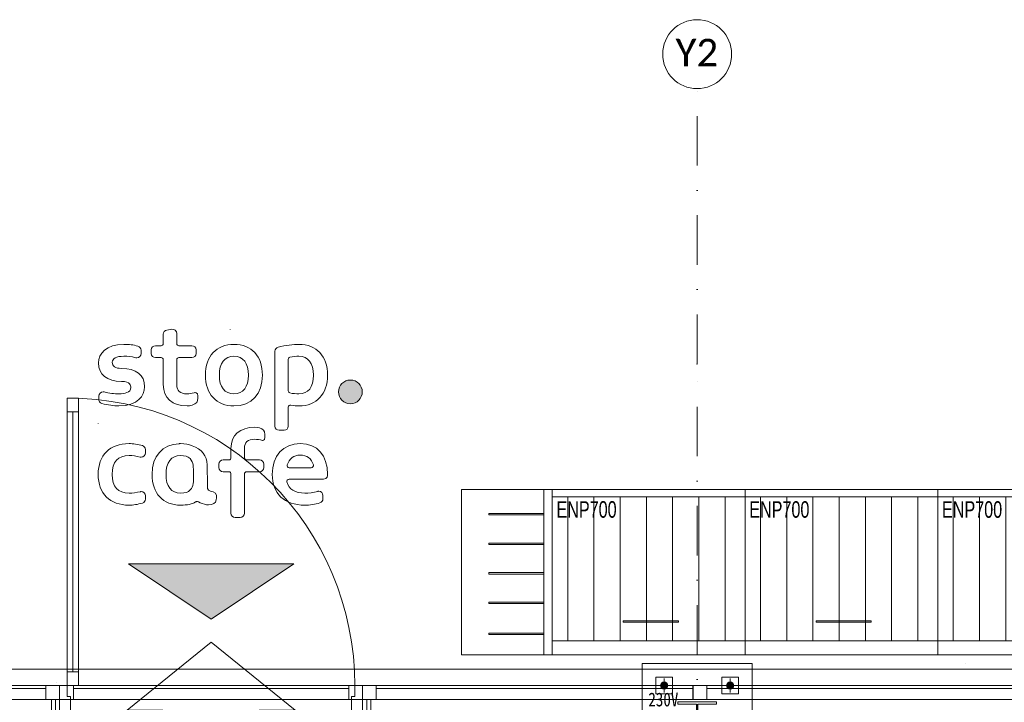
# Model space of a CAD drawing. Header units: centimetres. Extents: x -9388 to 91680, y -1419244 to 50347.
# Tile 92 of 183: x 36414 to 39989, y -701614 to -699135. Entities that reach past the tile are written whole.
import ezdxf
from ezdxf.enums import TextEntityAlignment as Align

# ---------------------------------------------------------------- set-up
doc = ezdxf.new("R2010")
doc.units = ezdxf.units.CM
doc.linetypes.add('CENTER', pattern=[2, 1.25, -0.25, 0.25, -0.25])
doc.linetypes.add('Kropki i Kreski', pattern=[360, 180, -90, 0, -90])
for name, color, linetype in [('! Strefy Powierzchnie', 7, 'Continuous'), ('Drzwi ArchiCAD', 7, 'Continuous'), ('Okna ArchiCADa', 7, 'Continuous'), ('Osie', 7, 'Continuous')]:
    doc.layers.add(name, color=color, linetype=linetype)
for name, color, linetype, lineweight in [('! Strefy Powierzchnie _Nr_pióra__1', 7, 'Continuous', 13), ('! słupy stalowe_Nr_pióra__7', 7, 'Continuous', 13), ('0_Nr_pióra__101', 7, 'Continuous', 5), ('Drzwi ArchiCAD_Nr_pióra__23', 7, 'Continuous', 15), ('Drzwi ArchiCAD_Nr_pióra__3', 7, 'Continuous', 13), ('Drzwi ArchiCAD_Nr_pióra__41', 7, 'Continuous', 15), ('Okna ArchiCADa_Nr_pióra__3', 7, 'Continuous', 13), ('Okna ArchiCADa_Nr_pióra__41', 7, 'Continuous', 15), ('Okna ArchiCADa_Nr_pióra__43', 7, 'Continuous', 13), ('Osie_Nr_pióra__1', 7, 'Continuous', 13), ('Osie_Nr_pióra__4', 7, 'Continuous', 13), ('Osie_Nr_pióra__7', 7, 'Continuous', 13), ('Q_podkład', 8, 'Continuous', 9), ('Rynny_Nr_pióra__161', 7, 'Continuous', 5), ('Rzuty - ogródek_Nr_pióra__18', 9, 'Continuous', 13), ('Strefy_Nr_pióra__1', 7, 'Continuous', 13), ('Wnętrze - umeblowanie_Nr_pióra__161', 7, 'Continuous', 5), ('Ściany zewnętrzne_Nr_pióra__1', 7, 'Continuous', 13), ('Ściany zewnętrzne_Nr_pióra__41', 7, 'Continuous', 15)]:
    doc.layers.add(name, color=color, linetype=linetype, lineweight=lineweight)
doc.layers.add('! słupy stalowe_Nr_pióra__232', color=7, linetype='Continuous', lineweight=13, true_color=0x24a2ff)
doc.styles.add('GENERATED_STYLE_2', font='arial.ttf')
doc.styles.add('GENERATED_STYLE_3', font='calibri.ttf')

# ---------------------------------------------------------------- blocks, each defined once
blk = doc.blocks.new('Standardowy znacznik siatki_8')
at = {"layer": 'Osie_Nr_pióra__4', "linetype": 'Kropki i Kreski'}
for p, q in [((1000, 0), (12138.2, 0)), ((12138.2, 0), (13138.2, 0))]:
    blk.add_line(p, q, dxfattribs=at)
blk.add_point((12138.2, 0), dxfattribs=at)
blk.add_point((12138.2, 0), dxfattribs=at)
at = {"layer": 'Osie_Nr_pióra__7', "linetype": 'Continuous'}
blk.add_circle((13263.2, 0), 125, dxfattribs=at)
at = {"layer": 'Osie_Nr_pióra__1', "style": 'GENERATED_STYLE_3'}
for tag, p in [('AC_MarkerText_1_0', (-125, 5.7)), ('AC_MarkerText_1_1', (13263.2, 5.7))]:
    blk.add_attdef(tag, text='', height=100, rotation=270, dxfattribs=at).set_placement(p, align=Align.MIDDLE_CENTER)
blk = doc.blocks.new('Symbol wejścia 19')
at = {"layer": '! Strefy Powierzchnie', "linetype": 'Continuous', "lineweight": 0}
blk.add_hatch(color=8, dxfattribs=at).paths.add_polyline_path([(0, 0), (600, 0), (300, 200)])
at = {"layer": '! Strefy Powierzchnie _Nr_pióra__1', "color": 8, "linetype": 'Continuous'}
for p, q in [((0, 0), (300, 200)), ((600, 0), (300, 200)), ((0, 0), (600, 0))]:
    blk.add_line(p, q, dxfattribs=at)
blk = doc.blocks.new('Witryna sklepowa 19')
at = {"layer": 'Okna ArchiCADa_Nr_pióra__3', "color": 8, "linetype": 'Continuous'}
for p, q in [((-625, 60), (625, 60)), ((-625, 0), (625, 0)), ((-625, 0), (-625, -50)), ((-575, 0), (-625, 0)), ((-575, -50), (-575, 0)), ((575, 0), (575, -50)), ((625, 0), (575, 0)), ((625, -50), (625, 0)), ((-625, -50), (625, -50)), ((-625, -50), (-575, -50)), ((575, -50), (625, -50)), ((-595, -260), (595, -260))]:
    blk.add_line(p, q, dxfattribs=at)
at = {"layer": 'Okna ArchiCADa_Nr_pióra__41', "color": 8, "linetype": 'Continuous'}
for p, q in [((-625, 0), (-625, -50)), ((625, 0), (625, -50))]:
    blk.add_line(p, q, dxfattribs=at)
at = {"layer": 'Okna ArchiCADa_Nr_pióra__43', "color": 8, "linetype": 'Continuous'}
blk.add_line((-575, -10), (575, -10), dxfattribs=at)
blk = doc.blocks.new('Witryna sklepowa 19_3')
at = {"layer": 'Okna ArchiCADa_Nr_pióra__3', "color": 8, "linetype": 'Continuous'}
for p, q in [((-465, 60), (465, 60)), ((-465, 0), (465, 0)), ((-465, 0), (-465, -50)), ((-415, 0), (-465, 0)), ((-415, -50), (-415, 0)), ((415, 0), (415, -50)), ((465, 0), (415, 0)), ((465, -50), (465, 0)), ((-465, -50), (465, -50)), ((-465, -50), (-415, -50)), ((415, -50), (465, -50)), ((-435, -260), (435, -260))]:
    blk.add_line(p, q, dxfattribs=at)
at = {"layer": 'Okna ArchiCADa_Nr_pióra__41', "color": 8, "linetype": 'Continuous'}
for p, q in [((-465, 0), (-465, -50)), ((465, 0), (465, -50))]:
    blk.add_line(p, q, dxfattribs=at)
at = {"layer": 'Okna ArchiCADa_Nr_pióra__43', "color": 8, "linetype": 'Continuous'}
blk.add_line((-415, -10), (415, -10), dxfattribs=at)
blk = doc.blocks.new('Witryna sklepowa 19_2')
at = {"layer": 'Okna ArchiCADa_Nr_pióra__3', "color": 8, "linetype": 'Continuous'}
for p, q in [((-550, 60), (550, 60)), ((-550, 0), (550, 0)), ((-550, 0), (-550, -50)), ((-500, 0), (-550, 0)), ((-500, -50), (-500, 0)), ((500, 0), (500, -50)), ((550, 0), (500, 0)), ((550, -50), (550, 0)), ((-550, -50), (550, -50)), ((-550, -50), (-500, -50)), ((500, -50), (550, -50)), ((-520, -260), (520, -260))]:
    blk.add_line(p, q, dxfattribs=at)
at = {"layer": 'Okna ArchiCADa_Nr_pióra__41', "color": 8, "linetype": 'Continuous'}
for p, q in [((-550, 0), (-550, -50)), ((550, 0), (550, -50))]:
    blk.add_line(p, q, dxfattribs=at)
at = {"layer": 'Okna ArchiCADa_Nr_pióra__43', "color": 8, "linetype": 'Continuous'}
blk.add_line((-500, -10), (500, -10), dxfattribs=at)
blk = doc.blocks.new('Drzwi 19_3')
at = {"layer": 'Drzwi ArchiCAD_Nr_pióra__23', "color": 8, "linetype": 'Continuous'}
for p, q in [((-522, 0), (-550, 0)), ((-550, 0), (-550, -115)), ((-522, -40), (-522, 0)), ((550, 0), (522, 0)), ((522, 0), (522, -40)), ((550, -115), (550, 0)), ((-510, -40), (-522, -40)), ((-510, -115), (-510, -40)), ((522, -40), (510, -40)), ((510, -40), (510, -115)), ((-550, -115), (-510, -115)), ((510, -115), (550, -115))]:
    blk.add_line(p, q, dxfattribs=at)
at = {"layer": 'Drzwi ArchiCAD_Nr_pióra__3', "color": 8, "linetype": 'Continuous'}
for p, q in [((482, 994), (482, 1044)), ((482, 1044), (522, 1044)), ((522, 1044), (522, 994)), ((482, 994), (502, 994)), ((482, 50), (482, 994)), ((522, 994), (482, 994)), ((502, 994), (522, 994)), ((502, 50), (502, 994)), ((502, 994), (502, 50)), ((502, 994), (502, 50)), ((522, 994), (522, 50)), ((502, 50), (482, 50)), ((482, 0), (482, 50)), ((482, 50), (522, 50)), ((522, 50), (502, 50)), ((522, 50), (522, 0)), ((522, 0), (482, 0))]:
    blk.add_line(p, q, dxfattribs=at)
blk.add_arc((522, 0), 1044, 90, 180, dxfattribs=at)
at = {"layer": 'Drzwi ArchiCAD_Nr_pióra__41', "color": 8, "linetype": 'Continuous'}
for p, q in [((-550, 0), (-550, -60)), ((550, 0), (550, -60)), ((-550, -60), (-550, -115)), ((550, -60), (550, -115))]:
    blk.add_line(p, q, dxfattribs=at)
blk = doc.blocks.new('PAB.01_RZUT PRZYZIEMIA')
at = {"layer": '! słupy stalowe_Nr_pióra__7', "linetype": 'Continuous'}
for points in [[(38767, -701552.3, 1), (38741, -701552.3, 1)], [(38767, -701552.3, 1), (38741, -701552.3, 1)], [(39007, -701552.3, 1), (38981, -701552.3, 1)], [(39007, -701552.3, 1), (38981, -701552.3, 1)]]:
    blk.add_hatch(color=8, dxfattribs=at).paths.add_polyline_path(points)
at = {"layer": 'Rzuty - ogródek_Nr_pióra__18', "linetype": 'Continuous'}
blk.add_hatch(color=8, dxfattribs=at).paths.add_polyline_path([(37614.7, -700529.9), (37615.9, -700529.9), (37617, -700529.8), (37618.1, -700529.7), (37619.2, -700529.7), (37620.3, -700529.5), (37621.4, -700529.4), (37622.4, -700529.2), (37623.5, -700529), (37624.6, -700528.8), (37625.6, -700528.5), (37626.6, -700528.2), (37627.7, -700527.9), (37628.7, -700527.6), (37629.7, -700527.2), (37630.7, -700526.8), (37631.6, -700526.4), (37632.6, -700526), (37633.6, -700525.5), (37634.5, -700525.1), (37635.4, -700524.6), (37636.3, -700524.1), (37637.2, -700523.5), (37638.1, -700523), (37639, -700522.4), (37639.8, -700521.8), (37640.7, -700521.2), (37641.5, -700520.5), (37642.3, -700519.9), (37643.1, -700519.2), (37643.9, -700518.5), (37644.6, -700517.8), (37645.4, -700517.1), (37646.1, -700516.3), (37646.8, -700515.6), (37647.5, -700514.8), (37648.1, -700514), (37648.8, -700513.2), (37649.4, -700512.4), (37650, -700511.5), (37650.6, -700510.7), (37651.2, -700509.8), (37651.7, -700508.9), (37652.3, -700508), (37652.8, -700507.1), (37653.3, -700506.2), (37653.7, -700505.2), (37654.2, -700504.3), (37654.6, -700503.3), (37655, -700502.4), (37655.3, -700501.4), (37655.7, -700500.4), (37656, -700499.4), (37656.3, -700498.4), (37656.6, -700497.3), (37656.8, -700496.3), (37657.1, -700495.3), (37657.3, -700494.2), (37657.4, -700493.2), (37657.6, -700492.1), (37657.7, -700491), (37657.8, -700490), (37657.9, -700488.9), (37657.9, -700487.8), (37657.9, -700486.7), (37657.9, -700485.6), (37657.9, -700484.4), (37657.8, -700483.3), (37657.7, -700482.2), (37657.6, -700481.1), (37657.4, -700480.1), (37657.3, -700479), (37657.1, -700477.9), (37656.8, -700476.9), (37656.6, -700475.8), (37656.3, -700474.8), (37656, -700473.8), (37655.7, -700472.7), (37655.3, -700471.7), (37655, -700470.8), (37654.6, -700469.8), (37654.2, -700468.8), (37653.7, -700467.9), (37653.3, -700466.9), (37652.8, -700466), (37652.3, -700465.1), (37651.7, -700464.2), (37651.2, -700463.3), (37650.6, -700462.4), (37650, -700461.6), (37649.4, -700460.7), (37648.8, -700459.9), (37648.1, -700459.1), (37647.5, -700458.3), (37646.8, -700457.6), (37646.1, -700456.8), (37645.4, -700456.1), (37644.6, -700455.3), (37643.9, -700454.6), (37643.1, -700454), (37642.3, -700453.3), (37641.5, -700452.6), (37640.7, -700452), (37639.8, -700451.4), (37639, -700450.8), (37638.1, -700450.2), (37637.2, -700449.7), (37636.3, -700449.2), (37635.4, -700448.7), (37634.5, -700448.2), (37633.6, -700447.7), (37632.6, -700447.3), (37631.6, -700446.9), (37630.7, -700446.5), (37629.7, -700446.1), (37628.7, -700445.7), (37627.7, -700445.4), (37626.6, -700445.1), (37625.6, -700444.8), (37624.6, -700444.6), (37623.5, -700444.4), (37622.4, -700444.2), (37621.4, -700444), (37620.3, -700443.8), (37619.2, -700443.7), (37618.1, -700443.6), (37617, -700443.5), (37615.9, -700443.5), (37614.7, -700443.5), (37613.6, -700443.5), (37612.6, -700443.5), (37611.5, -700443.6), (37610.4, -700443.7), (37609.3, -700443.8), (37608.3, -700444), (37607.2, -700444.2), (37606.2, -700444.4), (37605.1, -700444.6), (37604.1, -700444.8), (37603.1, -700445.1), (37602.1, -700445.4), (37601, -700445.7), (37600.1, -700446.1), (37599.1, -700446.5), (37598.1, -700446.9), (37597.1, -700447.3), (37596.2, -700447.7), (37595.3, -700448.2), (37594.3, -700448.7), (37593.4, -700449.2), (37592.5, -700449.7), (37591.6, -700450.2), (37590.8, -700450.8), (37589.9, -700451.4), (37589.1, -700452), (37588.3, -700452.6), (37587.4, -700453.3), (37586.6, -700454), (37585.9, -700454.6), (37585.1, -700455.3), (37584.4, -700456.1), (37583.6, -700456.8), (37582.9, -700457.6), (37582.2, -700458.3), (37581.5, -700459.1), (37580.9, -700459.9), (37580.2, -700460.7), (37579.6, -700461.6), (37579, -700462.4), (37578.5, -700463.3), (37577.9, -700464.2), (37577.4, -700465.1), (37576.8, -700466), (37576.3, -700466.9), (37575.9, -700467.9), (37575.4, -700468.8), (37575, -700469.8), (37574.6, -700470.8), (37574.2, -700471.7), (37573.9, -700472.7), (37573.5, -700473.8), (37573.2, -700474.8), (37572.9, -700475.8), (37572.7, -700476.9), (37572.4, -700477.9), (37572.2, -700479), (37572.1, -700480.1), (37571.9, -700481.1), (37571.8, -700482.2), (37571.7, -700483.3), (37571.6, -700484.4), (37571.6, -700485.6), (37571.5, -700486.7), (37571.6, -700487.8), (37571.6, -700488.9), (37571.7, -700490), (37571.8, -700491), (37571.9, -700492.1), (37572.1, -700493.2), (37572.2, -700494.2), (37572.4, -700495.3), (37572.7, -700496.3), (37572.9, -700497.3), (37573.2, -700498.4), (37573.5, -700499.4), (37573.9, -700500.4), (37574.2, -700501.4), (37574.6, -700502.4), (37575, -700503.3), (37575.4, -700504.3), (37575.9, -700505.2), (37576.3, -700506.2), (37576.8, -700507.1), (37577.4, -700508), (37577.9, -700508.9), (37578.5, -700509.8), (37579, -700510.7), (37579.6, -700511.5), (37580.2, -700512.4), (37580.9, -700513.2), (37581.5, -700514), (37582.2, -700514.8), (37582.9, -700515.6), (37583.6, -700516.3), (37584.4, -700517.1), (37585.1, -700517.8), (37585.9, -700518.5), (37586.6, -700519.2), (37587.4, -700519.9), (37588.3, -700520.5), (37589.1, -700521.2), (37589.9, -700521.8), (37590.8, -700522.4), (37591.6, -700523), (37592.5, -700523.5), (37593.4, -700524.1), (37594.3, -700524.6), (37595.3, -700525.1), (37596.2, -700525.5), (37597.1, -700526), (37598.1, -700526.4), (37599.1, -700526.8), (37600.1, -700527.2), (37601, -700527.6), (37602.1, -700527.9), (37603.1, -700528.2), (37604.1, -700528.5), (37605.1, -700528.8), (37606.2, -700529), (37607.2, -700529.2), (37608.3, -700529.4), (37609.3, -700529.5), (37610.4, -700529.7), (37611.5, -700529.7), (37612.6, -700529.8), (37613.6, -700529.9)])
at = {"layer": 'Wnętrze - umeblowanie_Nr_pióra__161', "linetype": 'Continuous'}
h = blk.add_hatch(dxfattribs=at)
h.set_pattern_fill('ANSI31', color=8, angle=11.6084, style=0, pattern_type=2)
h.set_pattern_definition([(89.999997, (304818.2, -597398.2), (-95.25, 5e-06), [])])
h.paths.add_polyline_path([(38347.8, -700868.5), (38347.8, -701391.5), (39047.8, -701391.5), (39047.8, -700868.5)])
h = blk.add_hatch(dxfattribs=at)
h.set_pattern_fill('ANSI31', color=8, angle=11.6084, style=0, pattern_type=2)
h.set_pattern_definition([(89.999997, (305518.2, -597398.2), (-95.25, 5e-06), [])])
h.paths.add_polyline_path([(39047.8, -700868.5), (39047.8, -701391.5), (39747.8, -701391.5), (39747.8, -700868.5)])
h = blk.add_hatch(dxfattribs=at)
h.set_pattern_fill('ANSI31', color=8, angle=11.6084, style=0, pattern_type=2)
h.set_pattern_definition([(89.999997, (306218.2, -597398.2), (-95.25, 5e-06), [])])
h.paths.add_polyline_path([(39747.8, -700868.5), (39747.8, -701391.5), (40447.8, -701391.5), (40447.8, -700868.5)])
at = {"layer": '! słupy stalowe_Nr_pióra__232', "color": 8, "linetype": 'Continuous'}
for p, q in [((38674, -701472.3), (38674.1, -701472.3)), ((38674, -701472.3), (38674.1, -701472.3)), ((38674, -701472.3), (38674, -701872.3)), ((39074, -701472.3), (38674, -701472.3)), ((39074, -701472.3), (39074.1, -701472.3)), ((39074, -701472.3), (39074.1, -701472.3)), ((39074, -701472.3), (39074.1, -701472.3)), ((39074, -701872.3), (39074, -701472.3)), ((39849.3, -701472.3), (39849.4, -701472.3)), ((38724, -701522.3), (38724, -701582.3)), ((38784, -701522.3), (38724, -701522.3)), ((38784, -701582.3), (38784, -701522.3)), ((38964, -701522.3), (38964, -701582.3)), ((39024, -701522.3), (38964, -701522.3)), ((39024, -701582.3), (39024, -701522.3)), ((36549.2, -701542.8), (36549.2, -701542.8)), ((38728, -701552.3), (38728.1, -701552.3)), ((38728, -701552.3), (38728.1, -701552.3)), ((38742.9, -701547.5), (38742, -701552)), ((38742.9, -701547.7), (38742, -701552.3)), ((38742, -701552), (38742, -701557.3)), ((38742, -701552.3), (38742.9, -701556.9)), ((38745.5, -701543.6), (38742.9, -701547.5)), ((38745.5, -701543.8), (38742.9, -701547.7)), ((38742.9, -701556.9), (38745.5, -701560.8)), ((38749.4, -701541), (38745.5, -701543.6)), ((38749.4, -701541.2), (38745.5, -701543.8)), ((38745.5, -701560.8), (38749.4, -701563.4)), ((38754, -701540), (38749.4, -701541)), ((38754, -701540.3), (38749.4, -701541.2)), ((38749.4, -701563.4), (38754, -701564.3)), ((38758.6, -701541), (38754, -701540)), ((38758.6, -701541.2), (38754, -701540.3)), ((38754, -701564.3), (38758.6, -701563.4)), ((38762.5, -701543.6), (38758.6, -701541)), ((38762.5, -701543.8), (38758.6, -701541.2)), ((38758.6, -701563.4), (38762.5, -701560.8)), ((38765.1, -701547.5), (38762.5, -701543.6)), ((38765.1, -701547.7), (38762.5, -701543.8)), ((38762.5, -701560.8), (38765.1, -701556.9)), ((38766, -701552), (38765.1, -701547.5)), ((38766, -701552.3), (38765.1, -701547.7)), ((38765.1, -701556.9), (38766, -701552.3)), ((38766, -701557.3), (38766, -701552)), ((38982.9, -701547.5), (38982, -701552)), ((38982.9, -701547.7), (38982, -701552.3)), ((38982, -701552), (38982, -701557.3)), ((38982, -701552.3), (38982.9, -701556.9)), ((38985.5, -701543.6), (38982.9, -701547.5)), ((38985.5, -701543.8), (38982.9, -701547.7)), ((38982.9, -701556.9), (38985.5, -701560.8)), ((38989.4, -701541), (38985.5, -701543.6)), ((38989.4, -701541.2), (38985.5, -701543.8)), ((38985.5, -701560.8), (38989.4, -701563.4)), ((38994, -701540), (38989.4, -701541)), ((38994, -701540.3), (38989.4, -701541.2)), ((38989.4, -701563.4), (38994, -701564.3)), ((38998.6, -701541), (38994, -701540)), ((38998.6, -701541.2), (38994, -701540.3)), ((38994, -701564.3), (38998.6, -701563.4)), ((39002.5, -701543.6), (38998.6, -701541)), ((39002.5, -701543.8), (38998.6, -701541.2)), ((38998.6, -701563.4), (39002.5, -701560.8)), ((39005.1, -701547.5), (39002.5, -701543.6)), ((39005.1, -701547.7), (39002.5, -701543.8)), ((39002.5, -701560.8), (39005.1, -701556.9)), ((39006, -701552), (39005.1, -701547.5)), ((39006, -701552.3), (39005.1, -701547.7)), ((39005.1, -701556.9), (39006, -701552.3)), ((39006, -701557.3), (39006, -701552)), ((38724, -701582.3), (38784, -701582.3)), ((38964, -701582.3), (39024, -701582.3))]:
    blk.add_line(p, q, dxfattribs=at)
at = {"layer": '! słupy stalowe_Nr_pióra__232', "color": 8, "linetype": 'CENTER'}
for p, q in [((38754, -701578.3), (38754, -701526.3)), ((38994, -701578.3), (38994, -701526.3)), ((38728, -701552.3), (38780, -701552.3)), ((38968, -701552.3), (39020, -701552.3))]:
    blk.add_line(p, q, dxfattribs=at)
at = {"layer": '! słupy stalowe_Nr_pióra__232', "color": 8, "linetype": 'Continuous', "flags": 128}
blk.add_lwpolyline([(38944, -701732.3), (38804, -701732.3), (38804, -701723.8), (38871.2, -701723.8), (38871.2, -701620.8), (38804, -701620.8), (38804, -701612.3), (38944, -701612.3), (38944, -701620.8), (38876.7, -701620.8), (38876.7, -701723.8), (38944, -701723.8)], close=True, dxfattribs=at)
at = {"layer": '! słupy stalowe_Nr_pióra__232', "color": 8, "linetype": 'Continuous'}
for centre in [(38754, -701552.3), (38994, -701552.3)]:
    blk.add_circle(centre, 13, dxfattribs=at)
at = {"layer": '0_Nr_pióra__101', "color": 8, "linetype": 'Continuous', "flags": 128}
blk.add_lwpolyline([(37284, -702094.7), (36934, -702094.7), (36934, -701642.6), (36804, -701642.6), (37109, -701394.7), (37414, -701642.6), (37284, -701642.6)], close=True, dxfattribs=at)
at = {"layer": 'Rynny_Nr_pióra__161', "color": 8, "linetype": 'Continuous'}
for p, q in [((37178.4, -700258.9), (37178.4, -700260.1)), ((36698.9, -700600.9), (36698.9, -700602))]:
    blk.add_line(p, q, dxfattribs=at)
for points, knots in [([(37057, -700524.7), (37061.9, -700518), (37063, -700501.6), (37059.1, -700493.9), (37056.8, -700489.4), (37053.5, -700488.8), (37051.7, -700488.8), (37051.1, -700488.8), (37050.4, -700488.8), (37049.8, -700489), (37049.8, -700489), (37047.1, -700489.6), (37047.1, -700489.6), (37038.9, -700491.7), (37030.3, -700493.7), (37022, -700493.7), (36996.3, -700493.7), (36984.3, -700483), (36984.3, -700460), (36984.3, -700460), (36984.3, -700369.9), (36984.3, -700369.9), (36984.3, -700365.5), (36987.9, -700362), (36992.2, -700362), (36992.2, -700362), (37039, -700362), (37039, -700362), (37047.5, -700362), (37054.4, -700355.1), (37054.4, -700346.6), (37054.4, -700346.6), (37054.4, -700334.2), (37054.4, -700334.2), (37054.4, -700325.7), (37047.5, -700318.8), (37039, -700318.8), (37039, -700318.8), (36992.2, -700318.8), (36992.2, -700318.8), (36987.9, -700318.8), (36984.3, -700315.2), (36984.3, -700310.9), (36984.3, -700310.9), (36984.3, -700274.4), (36984.3, -700274.4), (36984.3, -700265.1), (36976.1, -700257.7), (36966.6, -700259.1), (36966.6, -700259.1), (36948.5, -700261.8), (36948.5, -700261.8), (36941, -700262.9), (36935.4, -700269.5), (36935.4, -700277), (36935.4, -700277), (36935.4, -700310.9), (36935.4, -700310.9), (36935.4, -700315.2), (36931.8, -700318.8), (36927.5, -700318.8), (36927.5, -700318.8), (36906.7, -700318.8), (36906.7, -700318.8), (36898.2, -700318.8), (36891.3, -700325.7), (36891.3, -700334.2), (36891.3, -700334.2), (36891.3, -700346.6), (36891.3, -700346.6), (36891.3, -700355.1), (36898.2, -700362), (36906.7, -700362)], [0, 0, 0, 0, 1, 1, 1, 2, 2, 2, 3, 3, 3, 4, 4, 4, 5, 5, 5, 6, 6, 6, 7, 7, 7, 8, 8, 8, 9, 9, 9, 10, 10, 10, 11, 11, 11, 12, 12, 12, 13, 13, 13, 14, 14, 14, 15, 15, 15, 16, 16, 16, 17, 17, 17, 18, 18, 18, 19, 19, 19, 20, 20, 20, 21, 21, 21, 22, 22, 22, 23, 23, 23, 24, 24, 24, 24]), ([(36843.5, -700320.6), (36824.5, -700315.4), (36813.3, -700313.9), (36791.7, -700313.9), (36728.5, -700313.9), (36700.2, -700347.9), (36700.2, -700381.6), (36700.2, -700424), (36730.5, -700448.4), (36783.3, -700448.4)], [0, 0, 0, 0, 1, 1, 1, 2, 2, 2, 3, 3, 3, 3]), ([(37192.1, -700537.4), (37255.9, -700537.4), (37295.5, -700494.6), (37295.5, -700425.7), (37295.5, -700356.7), (37255.9, -700313.9), (37192.1, -700313.9), (37128.1, -700313.9), (37088.3, -700356.7), (37088.3, -700425.7), (37088.3, -700494.6), (37128.1, -700537.4), (37192.1, -700537.4)], [0, 0, 0, 0, 1, 1, 1, 2, 2, 2, 3, 3, 3, 4, 4, 4, 4]), ([(37399, -700534.3), (37409, -700536.3), (37419.3, -700537.4), (37428, -700537.4), (37492.1, -700537.4), (37531.8, -700494.6), (37531.8, -700425.7), (37531.8, -700356.7), (37492.1, -700313.9), (37428, -700313.9), (37407.6, -700313.9), (37379.3, -700317.7), (37352.2, -700324.2), (37345.3, -700325.8), (37340.5, -700332), (37340.5, -700339.2), (37340.5, -700339.2), (37340.5, -700610.5), (37340.5, -700610.5), (37340.5, -700619), (37347.4, -700625.9), (37355.9, -700625.9)], [0, 0, 0, 0, 1, 1, 1, 2, 2, 2, 3, 3, 3, 4, 4, 4, 5, 5, 5, 6, 6, 6, 7, 7, 7, 7]), ([(36835.8, -700362.4), (36837, -700362.7), (36838.3, -700362.9), (36839.5, -700362.9), (36847.9, -700362.9), (36854.8, -700356), (36854.8, -700347.4), (36854.8, -700347.4), (36854.8, -700335.5), (36854.8, -700335.5), (36854.8, -700328.5), (36850.2, -700322.4), (36843.5, -700320.6)], [0, 0, 0, 0, 1, 1, 1, 2, 2, 2, 3, 3, 3, 4, 4, 4, 4]), ([(36783.3, -700448.4), (36817.5, -700448.4), (36817.5, -700465.1), (36817.5, -700470.6), (36817.5, -700489.7), (36794.1, -700493.7), (36774.5, -700493.7), (36757.6, -700493.7), (36739.4, -700491.3), (36720.3, -700486.5), (36719.1, -700486.2), (36717.8, -700486), (36716.6, -700486), (36708, -700486), (36701.1, -700493), (36701.1, -700501.7), (36701.1, -700501.7), (36701.1, -700513.3), (36701.1, -700513.3), (36701.1, -700520.3), (36705.8, -700526.4), (36712.4, -700528.3), (36735, -700534.5), (36754.7, -700537.4), (36774.5, -700537.4), (36843, -700537.4), (36867.3, -700500), (36867.3, -700468), (36867.3, -700424.9), (36837.5, -700401.2), (36783.3, -700401.2), (36761.3, -700401.2), (36750.1, -700393.7), (36750.1, -700379), (36750.1, -700365.1), (36765.2, -700357.1), (36791.7, -700357.1), (36809, -700357.1), (36818.2, -700357.9), (36835.8, -700362.4)], [0, 0, 0, 0, 1, 1, 1, 2, 2, 2, 3, 3, 3, 4, 4, 4, 5, 5, 5, 6, 6, 6, 7, 7, 7, 8, 8, 8, 9, 9, 9, 10, 10, 10, 11, 11, 11, 12, 12, 12, 13, 13, 13, 13]), ([(36906.7, -700362), (36906.7, -700362), (36927.5, -700362), (36927.5, -700362), (36931.8, -700362), (36935.4, -700365.5), (36935.4, -700369.9), (36935.4, -700369.9), (36935.4, -700460), (36935.4, -700460), (36935.4, -700508.5), (36967.8, -700537.4), (37022, -700537.4), (37030.7, -700537.4), (37050.5, -700533.6), (37057, -700524.7)], [0, 0, 0, 0, 1, 1, 1, 2, 2, 2, 3, 3, 3, 4, 4, 4, 5, 5, 5, 5]), ([(37139, -700425.7), (37139, -700382.1), (37158.3, -700357.1), (37192.1, -700357.1), (37225.6, -700357.1), (37244.8, -700382.1), (37244.8, -700425.7), (37244.8, -700468.9), (37225.6, -700493.7), (37192.1, -700493.7), (37158.3, -700493.7), (37139, -700468.9), (37139, -700425.7)], [0, 0, 0, 0, 1, 1, 1, 2, 2, 2, 3, 3, 3, 4, 4, 4, 4]), ([(37395.5, -700490.2), (37392, -700489.5), (37389.5, -700486.3), (37389.5, -700482.5), (37389.5, -700482.5), (37389.5, -700368.4), (37389.5, -700368.4), (37389.5, -700364.6), (37392, -700361.4), (37395.4, -700360.7), (37406.5, -700358.3), (37417.5, -700357.1), (37428, -700357.1), (37461.5, -700357.1), (37480.7, -700382.1), (37480.7, -700425.7), (37480.7, -700469.6), (37462, -700493.7), (37428, -700493.7)], [0, 0, 0, 0, 1, 1, 1, 2, 2, 2, 3, 3, 3, 4, 4, 4, 5, 5, 5, 6, 6, 6, 6]), ([(37657.9, -700486.7), (37657.9, -700510.1), (37638.8, -700529.9), (37614.7, -700529.9), (37591.3, -700529.9), (37571.5, -700510.1), (37571.5, -700486.7), (37571.5, -700462.6), (37591.3, -700443.5), (37614.7, -700443.5), (37638.8, -700443.5), (37657.9, -700462.6), (37657.9, -700486.7)], [0, 0, 0, 0, 1, 1, 1, 2, 2, 2, 3, 3, 3, 4, 4, 4, 4]), ([(37355.9, -700625.9), (37355.9, -700625.9), (37374, -700625.9), (37374, -700625.9), (37382.5, -700625.9), (37389.5, -700619), (37389.5, -700610.5), (37389.5, -700610.5), (37389.5, -700542), (37389.5, -700542), (37389.5, -700537.1), (37393.9, -700533.3), (37399, -700534.3)], [0, 0, 0, 0, 1, 1, 1, 2, 2, 2, 3, 3, 3, 4, 4, 4, 4]), ([(37267.9, -700614.9), (37213.7, -700614.9), (37181.3, -700643.8), (37181.3, -700692.2), (37181.3, -700692.2), (37181.3, -700725.5), (37181.3, -700725.5), (37181.3, -700729.9), (37177.8, -700733.4), (37173.4, -700733.4), (37173.4, -700733.4), (37152.7, -700733.4), (37152.7, -700733.4), (37144.2, -700733.4), (37137.2, -700740.3), (37137.2, -700748.9), (37137.2, -700748.9), (37137.2, -700761.2), (37137.2, -700761.2), (37137.2, -700769.7), (37144.2, -700776.6), (37152.7, -700776.6), (37152.7, -700776.6), (37173.4, -700776.6), (37173.4, -700776.6), (37177.8, -700776.6), (37181.3, -700780.2), (37181.3, -700784.5), (37181.3, -700784.5), (37181.3, -700927.4), (37181.3, -700927.4), (37181.3, -700935.9), (37188.2, -700942.8), (37196.8, -700942.8), (37196.8, -700942.8), (37214.9, -700942.8), (37214.9, -700942.8), (37223.4, -700942.8), (37230.3, -700935.9), (37230.3, -700927.4), (37230.3, -700927.4), (37230.3, -700784.5), (37230.3, -700784.5), (37230.3, -700780.2), (37233.8, -700776.6), (37238.2, -700776.6), (37238.2, -700776.6), (37284.9, -700776.6), (37284.9, -700776.6), (37293.4, -700776.6), (37300.4, -700769.7), (37300.4, -700761.2), (37300.4, -700761.2), (37300.4, -700748.9), (37300.4, -700748.9), (37300.4, -700740.3), (37293.4, -700733.4), (37284.9, -700733.4), (37284.9, -700733.4), (37238.2, -700733.4), (37238.2, -700733.4), (37233.8, -700733.4), (37230.3, -700729.9), (37230.3, -700725.5), (37230.3, -700725.5), (37230.3, -700692.2), (37230.3, -700692.2), (37230.3, -700668.9), (37241.9, -700658.5), (37267.9, -700658.5), (37275.8, -700658.5), (37285.1, -700660), (37295.6, -700662.8), (37295.6, -700662.8), (37297, -700663), (37297, -700663), (37298.4, -700663), (37300.9, -700662.4), (37302.5, -700658.8)], [0, 0, 0, 0, 1, 1, 1, 2, 2, 2, 3, 3, 3, 4, 4, 4, 5, 5, 5, 6, 6, 6, 7, 7, 7, 8, 8, 8, 9, 9, 9, 10, 10, 10, 11, 11, 11, 12, 12, 12, 13, 13, 13, 14, 14, 14, 15, 15, 15, 16, 16, 16, 17, 17, 17, 18, 18, 18, 19, 19, 19, 20, 20, 20, 21, 21, 21, 22, 22, 22, 23, 23, 23, 24, 24, 24, 25, 25, 25, 26, 26, 26, 26]), ([(36859.7, -700681.2), (36843.6, -700677), (36825.2, -700674.3), (36811.5, -700674.3), (36741, -700674.3), (36698.9, -700716.1), (36698.9, -700786), (36698.9, -700856), (36741, -700897.8), (36811.5, -700897.8), (36824.8, -700897.8), (36842.8, -700895), (36859.7, -700890.4), (36866.3, -700888.6), (36870.8, -700882.6), (36870.8, -700875.6), (36870.8, -700875.6), (36870.8, -700864), (36870.8, -700864), (36870.8, -700855.4), (36864, -700848.5), (36855.6, -700848.5), (36854.5, -700848.5), (36853.3, -700848.6), (36852.2, -700848.9), (36838, -700852.3), (36823.9, -700854.1), (36811.5, -700854.1), (36770.4, -700854.1), (36749.6, -700831.2), (36749.6, -700786), (36749.6, -700740.6), (36770.4, -700717.5), (36811.5, -700717.5), (36823.4, -700717.5), (36837.3, -700719.4), (36851.8, -700723)], [0, 0, 0, 0, 1, 1, 1, 2, 2, 2, 3, 3, 3, 4, 4, 4, 5, 5, 5, 6, 6, 6, 7, 7, 7, 8, 8, 8, 9, 9, 9, 10, 10, 10, 11, 11, 11, 12, 12, 12, 12]), ([(36851.8, -700723), (36853, -700723.3), (36854.3, -700723.5), (36855.5, -700723.5), (36864, -700723.5), (36870.8, -700716.6), (36870.8, -700708.1), (36870.8, -700708.1), (36870.8, -700696.1), (36870.8, -700696.1), (36870.8, -700689.1), (36866.2, -700683), (36859.7, -700681.2)], [0, 0, 0, 0, 1, 1, 1, 2, 2, 2, 3, 3, 3, 4, 4, 4, 4]), ([(36993.3, -700674.5), (36932.4, -700676.8), (36894.6, -700719.5), (36894.6, -700786), (36894.6, -700855), (36934.3, -700897.8), (36998.4, -700897.8), (37023.1, -700897.8), (37039.8, -700894.1), (37052.6, -700886)], [0, 0, 0, 0, 1, 1, 1, 2, 2, 2, 3, 3, 3, 3]), ([(37040.8, -700682), (37028.5, -700676.9), (37014.2, -700674.3), (36998.4, -700674.3), (36997.9, -700674.3), (36997.4, -700674.3), (36996.9, -700674.3), (36996.9, -700674.3), (36996.1, -700674.4), (36996.1, -700674.4), (36996.1, -700674.4), (36994.8, -700674.3), (36994.8, -700674.3), (36994.4, -700674.3), (36993.9, -700674.4), (36993.3, -700674.5)], [0, 0, 0, 0, 1, 1, 1, 2, 2, 2, 3, 3, 3, 4, 4, 4, 5, 5, 5, 5]), ([(37117, -700849.8), (37100.7, -700846.4), (37095.5, -700844.5), (37095.5, -700826.6), (37095.5, -700826.6), (37095.1, -700751), (37095.1, -700751), (37095.1, -700720.1), (37074.7, -700694.3), (37040.8, -700682)], [0, 0, 0, 0, 1, 1, 1, 2, 2, 2, 3, 3, 3, 3]), ([(37432.9, -700674.3), (37371.1, -700674.3), (37331.2, -700718.2), (37331.2, -700786), (37331.2, -700856), (37375.5, -700897.8), (37449.6, -700897.8), (37466.3, -700897.8), (37487.3, -700894.5), (37504.5, -700889.3), (37510.8, -700887.3), (37515.1, -700881.4), (37515.1, -700874.6), (37515.1, -700874.6), (37515.1, -700862.8), (37515.1, -700862.8), (37515.1, -700854.3), (37508.2, -700847.4), (37499.8, -700847.4), (37498.6, -700847.4), (37497.3, -700847.6), (37496.1, -700847.9)], [0, 0, 0, 0, 1, 1, 1, 2, 2, 2, 3, 3, 3, 4, 4, 4, 5, 5, 5, 6, 6, 6, 7, 7, 7, 7]), ([(37385.8, -700806.7), (37387.3, -700804.6), (37389.7, -700803.5), (37392.2, -700803.5), (37392.2, -700803.5), (37517.2, -700803.5), (37517.2, -700803.5), (37531.8, -700803.5), (37531.8, -700790.3), (37531.8, -700786), (37531.8, -700716.1), (37494.8, -700674.3), (37432.9, -700674.3)], [0, 0, 0, 0, 1, 1, 1, 2, 2, 2, 3, 3, 3, 4, 4, 4, 4]), ([(37033.6, -700842.7), (37026.1, -700850.4), (37014.6, -700854.1), (36998.4, -700854.1), (36964.6, -700854.1), (36945.3, -700829.3), (36945.3, -700786), (36945.3, -700742.5), (36964.6, -700717.5), (36998.4, -700717.5), (37013.9, -700717.5), (37025.1, -700721.2), (37032.7, -700728.8)], [0, 0, 0, 0, 1, 1, 1, 2, 2, 2, 3, 3, 3, 4, 4, 4, 4]), ([(37385.3, -700751.8), (37392.3, -700728.6), (37409.2, -700715.8), (37432.9, -700715.8), (37456.2, -700715.8), (37473, -700728.5), (37480.3, -700751.7)], [0, 0, 0, 0, 1, 1, 1, 2, 2, 2, 2]), ([(37045, -700780.6), (37045, -700782.5), (37044.9, -700784.3), (37044.9, -700786), (37044.9, -700788.3), (37045, -700790.7), (37045, -700793.2)], [0, 0, 0, 0, 1, 1, 1, 2, 2, 2, 2]), ([(37479, -700758.7), (37477.5, -700760.8), (37475.1, -700762), (37472.6, -700762), (37472.6, -700762), (37393, -700762), (37393, -700762), (37390.4, -700762), (37388.1, -700760.8), (37386.6, -700758.7)], [0, 0, 0, 0, 1, 1, 1, 2, 2, 2, 3, 3, 3, 3]), ([(37496.1, -700847.9), (37480.3, -700851.9), (37463.8, -700854.1), (37449.6, -700854.1), (37413.8, -700854.1), (37391.8, -700840.4), (37384.4, -700813.5)], [0, 0, 0, 0, 1, 1, 1, 2, 2, 2, 2]), ([(37055.6, -700884.8), (37058.3, -700883.7), (37061.1, -700883.9), (37063.2, -700885.4), (37069.7, -700890), (37083.5, -700895.1), (37092.2, -700896), (37094.6, -700896.3), (37097, -700896.4), (37099.3, -700896.4), (37099.3, -700896.4), (37099.3, -700896.4), (37099.3, -700896.4), (37115.4, -700896.4), (37125.4, -700890.1), (37127.6, -700878.7)], [0, 0, 0, 0, 1, 1, 1, 2, 2, 2, 3, 3, 3, 4, 4, 4, 5, 5, 5, 5])]:
    blk.add_open_spline(points, degree=3, knots=knots, dxfattribs=at)
for points in [[(37428, -700493.7), (37417.5, -700493.7), (37406.5, -700492.6), (37395.5, -700490.2)], [(37299.3, -700625), (37293.5, -700618.5), (37277.1, -700614.9), (37267.9, -700614.9)], [(37302.5, -700658.8), (37305.7, -700651.5), (37305.4, -700631.7), (37299.3, -700625)], [(37032.7, -700728.8), (37045.3, -700741.6), (37045.1, -700763.2), (37045, -700780.6)], [(37386.6, -700758.7), (37385, -700756.7), (37384.6, -700754.1), (37385.3, -700751.8)], [(37480.3, -700751.7), (37481, -700754.1), (37480.6, -700756.6), (37479, -700758.7)], [(37045, -700793.2), (37045.3, -700809.8), (37045.7, -700830.5), (37033.6, -700842.7)], [(37384.4, -700813.5), (37383.8, -700811.1), (37384.3, -700808.7), (37385.8, -700806.7)], [(37127.6, -700878.7), (37129.2, -700870.4), (37132.5, -700853), (37117, -700849.8)], [(37052.6, -700886), (37052.9, -700885.8), (37053.3, -700885.7), (37053.6, -700885.6)], [(37053.6, -700885.6), (37054.3, -700885.4), (37055, -700885.1), (37055.6, -700884.8)]]:
    blk.add_open_spline(points, degree=3, dxfattribs=at)
at = {"layer": 'Wnętrze - umeblowanie_Nr_pióra__161', "color": 8, "linetype": 'Continuous'}
for p, q in [((39047.8, -700867.8), (38347.8, -700867.8)), ((39747.8, -700867.8), (39047.8, -700867.8)), ((40447.8, -700867.8), (39747.8, -700867.8)), ((39047.8, -701390.8), (38347.8, -701390.8)), ((39747.8, -701390.8), (39047.8, -701390.8)), ((40447.8, -701390.8), (39747.8, -701390.8))]:
    blk.add_line(p, q, dxfattribs=at)
at = {"layer": 'Wnętrze - umeblowanie_Nr_pióra__161', "color": 8, "linetype": 'Continuous', "flags": 128}
blk.add_lwpolyline([(38317.8, -701440.8), (38017.8, -701440.8), (38017.8, -700840.8), (38317.8, -700840.8)], dxfattribs=at)
for points in [[(38347.8, -700840.8), (38317.8, -700840.8), (38317.8, -701440.8), (38347.8, -701440.8)], [(39047.8, -700840.8), (38347.8, -700840.8), (38347.8, -701440.8), (39047.8, -701440.8)], [(39747.8, -700840.8), (39047.8, -700840.8), (39047.8, -701440.8), (39747.8, -701440.8)], [(40447.8, -700840.8), (39747.8, -700840.8), (39747.8, -701440.8), (40447.8, -701440.8)], [(38117.8, -700927.9), (38317.8, -700927.9), (38317.8, -700932.9), (38117.8, -700932.9)], [(38117.8, -701035.4), (38317.8, -701035.4), (38317.8, -701040.4), (38117.8, -701040.4)], [(38117.8, -701142.8), (38317.8, -701142.8), (38317.8, -701147.8), (38117.8, -701147.8)], [(38117.8, -701250.2), (38317.8, -701250.2), (38317.8, -701255.2), (38117.8, -701255.2)], [(38805.8, -701318.1), (38605.8, -701318.1), (38605.8, -701323.1), (38805.8, -701323.1)], [(39505.8, -701318.1), (39305.8, -701318.1), (39305.8, -701323.1), (39505.8, -701323.1)], [(38117.8, -701362.5), (38317.8, -701362.5), (38317.8, -701367.5), (38117.8, -701367.5)]]:
    blk.add_lwpolyline(points, close=True, dxfattribs=at)
at = {"layer": 'Ściany zewnętrzne_Nr_pióra__1', "color": 8, "linetype": 'Continuous'}
for p, q in [((36529, -701602.8), (36529, -701812.8)), ((36544, -701602.8), (36529, -701602.8)), ((36559, -701602.8), (36544, -701602.8)), ((37659, -701602.8), (37674, -701602.8)), ((37674, -701602.8), (37689, -701602.8)), ((37689, -701602.8), (37689, -701812.8))]:
    blk.add_line(p, q, dxfattribs=at)
at = {"layer": 'Ściany zewnętrzne_Nr_pióra__41', "color": 8, "linetype": 'Continuous'}
for p, q in [((36544, -701797.8), (36544, -701602.8)), ((37674, -701797.8), (37674, -701602.8))]:
    blk.add_line(p, q, dxfattribs=at)
at = {"layer": '! Strefy Powierzchnie', "color": 8, "linetype": 'Continuous', "lineweight": 5, "xscale": -1, "zscale": 1000, "rotation": 179.9999971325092}
blk.add_blockref('Symbol wejścia 19', (36809, -701111.2), dxfattribs=at)
at = {"layer": 'Drzwi ArchiCAD', "color": 8, "linetype": 'Continuous', "xscale": -1, "zscale": 1000, "rotation": 0.0001226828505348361}
blk.add_blockref('Drzwi 19_3', (37109, -701552.8), dxfattribs=at)
at = {"layer": 'Okna ArchiCADa', "color": 8, "linetype": 'Continuous', "xscale": -1, "zscale": 1000, "rotation": 0.0001226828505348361}
for name, p in [('Witryna sklepowa 19_3', (36094, -701552.8)), ('Witryna sklepowa 19_2', (37109, -701552.8)), ('Witryna sklepowa 19', (38284, -701552.8)), ('Witryna sklepowa 19', (39483.7, -701552.8))]:
    blk.add_blockref(name, p, dxfattribs=at)
at = {"layer": 'Osie', "color": 8, "linetype": 'Continuous'}
ref = blk.add_blockref('Standardowy znacznik siatki_8', (38874, -712523.4), dxfattribs=dict(at, zscale=1000, rotation=89.99999713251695))
ref.add_attrib('AC_MarkerText_1_1', 'Y2', dxfattribs={"layer": 'Osie_Nr_pióra__1', "color": 8, "height": 100, "rotation": 360, "style": 'GENERATED_STYLE_3'}).set_placement((38872.9, -699254.6), align=Align.MIDDLE_CENTER)
at = {"layer": 'Strefy_Nr_pióra__1', "color": 8, "linetype": 'Continuous', "insert": (38805.7, -701629.1), "char_height": 50, "attachment_point": 9, "rotation": 360, "style": 'GENERATED_STYLE_2'}
blk.add_mtext('\\A1;{\\W0.800000x;\\fMS Gothic|b0|i0|c238|p49;230V}', dxfattribs=at)
at = {"layer": 'Wnętrze - umeblowanie_Nr_pióra__161', "color": 8, "linetype": 'Continuous', "char_height": 60, "attachment_point": 5, "rotation": 360, "style": 'GENERATED_STYLE_3'}
for insert in [(38472.4, -700913.8), (39172.4, -700913.8), (39872.4, -700913.8)]:
    blk.add_mtext('\\A1;{\\W0.700000x;\\fArial|b0|i0|c238|p38;ENP700}', dxfattribs=dict(at, insert=insert))

msp = doc.modelspace()

# ---------------------------------------------------------------- block references
at = {"layer": 'Q_podkład'}
msp.add_blockref('PAB.01_RZUT PRZYZIEMIA', (0, 0), dxfattribs=at)

doc.saveas('drawing.dxf')
